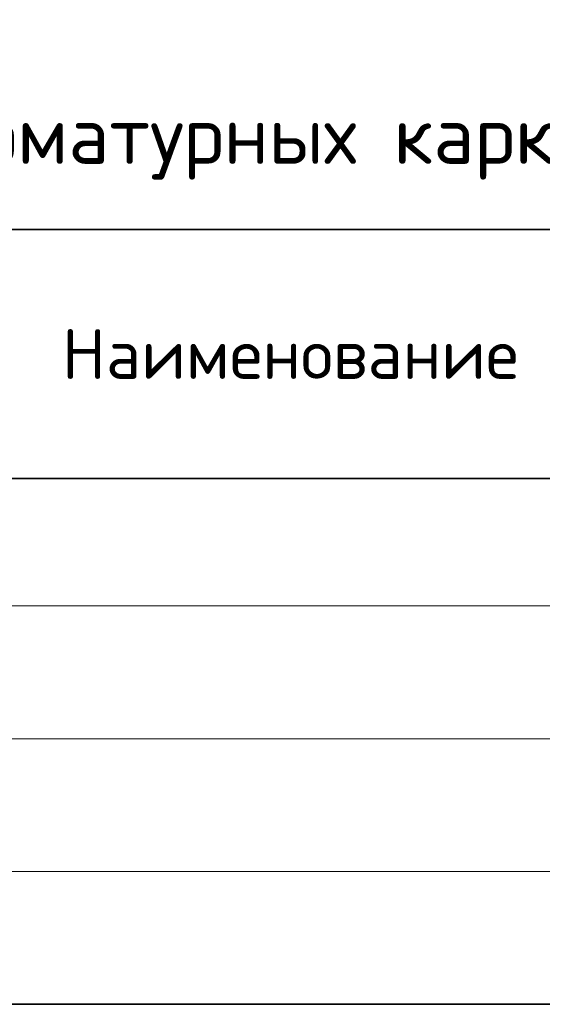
# Model space of a CAD drawing. Header units: metres. Extents: x -38 to 86, y -15 to 21.
# Tile 102 of 103: x 77.07 to 80.22, y 10.57 to 16.5. Entities that reach past the tile are written whole.
import ezdxf

# ---------------------------------------------------------------- set-up
doc = ezdxf.new("R2010")
doc.units = ezdxf.units.M
doc.styles.add('ISOCPEUR', font='txt')

msp = doc.modelspace()

# ---------------------------------------------------------------- linework, layer by layer
at = {"color": 7, "linetype": 'Continuous', "lineweight": 35, "transparency": 33554687}
for p, q in [((86.3869, 15.2385), (67.8869, 15.2385)), ((86.3869, 13.7385), (67.8869, 13.7385)), ((67.8869, 10.5715), (86.3869, 10.5715))]:
    msp.add_line(p, q, dxfattribs=at)
at = {"color": 7, "linetype": 'Continuous', "lineweight": 13, "transparency": 33554687}
for p, q in [((67.8869, 12.9715), (86.3869, 12.9715)), ((67.8869, 12.1715), (86.3869, 12.1715)), ((67.8869, 11.3715), (86.3869, 11.3715))]:
    msp.add_line(p, q, dxfattribs=at)

# ---------------------------------------------------------------- texts
at = {"color": 7, "linetype": 'Continuous', "lineweight": 35, "transparency": 33554687, "style": 'ISOCPEUR'}
for s, insert, char_height, width, attachment_point in [('\\A1;{\\fISOCPEUR|i0|b0;\\H0.350000;\\W1.000000;\\C7;Спецификация арматурных каркасов}\\P', (77.1369, 15.5385), 0.35, 8.363517, 8), ('\\A1;{\\fISOCPEUR|i0|b0;\\H0.300000;\\W1.000000;\\C7;Наименование}\\P', (78.7042, 14.4885), 0.3, 2.786667, 5)]:
    msp.add_mtext(s, dxfattribs=dict(at, insert=insert, char_height=char_height, width=width, attachment_point=attachment_point))

doc.saveas('drawing.dxf')
